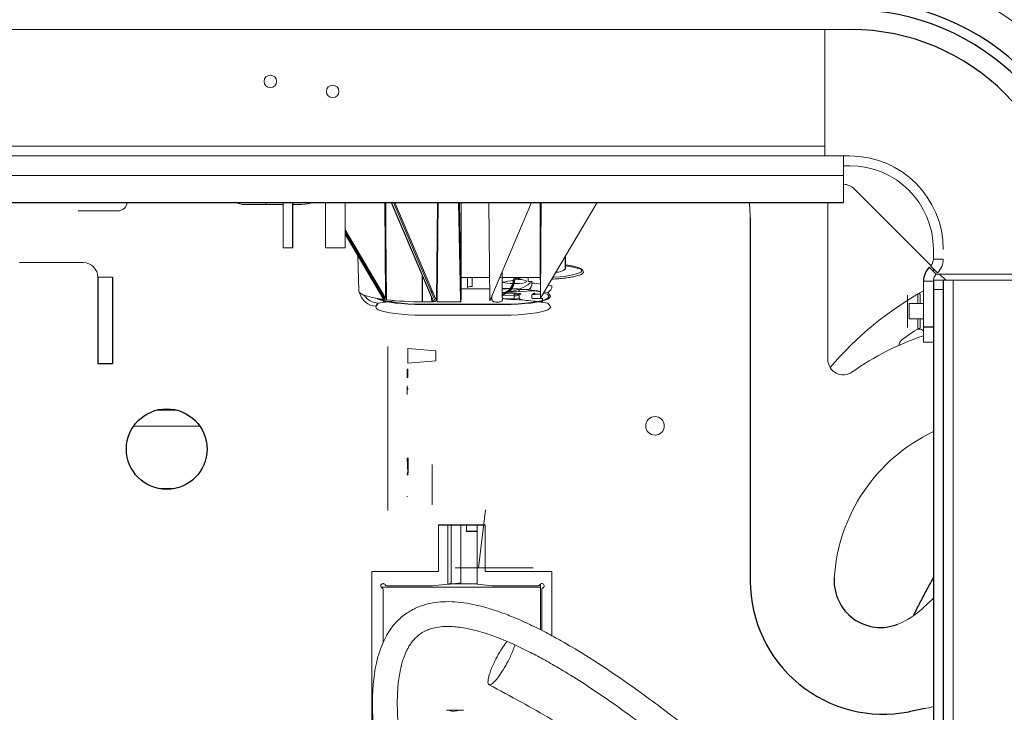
# Paper-space layout '_Bottom' of a CAD drawing. Header units: millimetres. Extents: x -1506 to 1507, y -634 to 605.
# Tile 20 of 33: x 795 to 1113, y 95 to 319. Entities that reach past the tile are written whole.
import ezdxf

# ---------------------------------------------------------------- set-up
doc = ezdxf.new("R2010")
doc.units = ezdxf.units.MM

psp = doc.layouts.new('_Bottom')

# ---------------------------------------------------------------- linework, layer by layer
at = {"color": 144, "linetype": 'Continuous', "lineweight": 18}
for p, q in [((777.85, 315.47), (1063.07, 315.47)), ((1054.83, 274.67), (1054.83, 315.47)), ((1054.83, 277.85), (-1054.82, 277.85)), ((-1062.83, 274.67), (1062.83, 274.67)), ((1060.83, 259.67), (1060.83, 274.67)), ((1060.83, 271.5), (1062.83, 271.5)), ((-1060.83, 268.32), (1060.83, 268.32)), ((1064.29, 264.04), (1089.04, 239.28)), ((880, 258.97), (867.55, 258.97)), ((874.5, 259.67), (874.5, 258.97)), ((880, 245), (880, 259.67)), ((886, 258.97), (883.18, 258.97)), ((893.65, 245), (893.65, 259.67)), ((900, 245), (900, 259.67)), ((913.07, 228.74), (912.81, 259.67)), ((928.09, 228.49), (914.92, 259.67)), ((915.02, 259.67), (928.51, 227.75)), ((929.17, 227.52), (915.58, 259.67)), ((916.03, 259.67), (929.45, 227.9)), ((929.45, 227.9), (929.77, 259.65)), ((930.01, 259.67), (929.69, 227.93)), ((937.21, 228.25), (936.64, 259.67)), ((936.89, 259.63), (937.46, 228.21)), ((937.46, 228.21), (937.46, 259.67)), ((946.36, 259.65), (946.68, 227.9)), ((946.68, 227.9), (960.1, 259.67)), ((963, 259.67), (963, 235.38)), ((963.32, 259.67), (963.06, 228.74)), ((963.06, 228.74), (981.37, 259.67)), ((1055.75, 208.97), (1055.75, 259.67)), ((826.68, 256.89), (813.88, 256.89)), ((929.83, 242.46), (929.69, 251.37)), ((937, 253.68), (937, 239.83)), ((900, 250.83), (913.07, 228.74)), ((912.94, 228.18), (900, 250.04)), ((900, 249.45), (912.42, 228.46)), ((929.71, 247.9), (929.66, 248.07)), ((929.67, 249.67), (929.72, 249.53)), ((929.68, 249.88), (929.71, 249.95)), ((929.75, 247.86), (929.71, 247.9)), ((880, 245), (883.18, 245)), ((900, 245), (893.65, 245)), ((929.74, 247.6), (929.65, 247.75)), ((929.65, 246.83), (929.76, 246.83)), ((904.09, 242.55), (904.39, 231.11)), ((1089.83, 241.37), (1089.83, 244.5)), ((815.47, 240.24), (795, 240.24)), ((963, 239.82), (963, 240.7)), ((963, 239.82), (963, 239.82)), ((963.15, 239.2), (963, 239.2)), ((1088.51, 238.74), (1090.75, 236.49)), ((1088.9, 239.13), (1091.14, 236.88)), ((1089.83, 241.37), (1093, 241.37)), ((820.24, 235.48), (825, 235.48)), ((937.08, 235.38), (937.33, 235.38)), ((937.46, 235.38), (946.6, 235.38)), ((939.54, 232.22), (939.47, 235.38)), ((940.97, 235.38), (941.03, 232.48)), ((949.84, 235.38), (950.4, 235.38)), ((950.69, 235.38), (963, 235.38)), ((954.76, 235.38), (954.75, 235.02)), ((959.07, 235.38), (959.07, 234.21)), ((963, 235.37), (963, 234.78)), ((1089.83, 237.42), (1089.83, 238.2)), ((1133.54, 236.5), (1090.75, 236.5)), ((1091.82, 236.5), (1093.82, 234.5)), ((929.5, 232.48), (929.73, 232.48)), ((954.39, 234.66), (954.39, 234.89)), ((959.57, 234.12), (960.27, 234.12)), ((960.27, 234.12), (960.33, 234.04)), ((1086.65, 214.5), (1086.65, 234.25)), ((1086.65, 234.25), (1089.83, 234.25)), ((1133.54, 234.5), (1089.83, 234.5)), ((1093.62, 234.7), (1093.18, 234.5)), ((1096.18, -234.5), (1096.18, 234.5)), ((912.45, 230.05), (911.92, 230.1)), ((911.93, 230.68), (911.95, 229.84)), ((912.49, 228.96), (912.95, 228.95)), ((912.98, 229.84), (913.34, 229.71)), ((913.07, 228.95), (913.37, 228.94)), ((927.86, 228.55), (927.84, 229.09)), ((928.01, 231.32), (928.04, 230.19)), ((928.24, 230.77), (928.03, 230.77)), ((928.08, 228.76), (928.09, 228.49)), ((929.72, 230.77), (929.48, 230.77)), ((937.14, 231.8), (937.39, 231.8)), ((937.46, 231.8), (946.64, 231.8)), ((947.39, 228.3), (947.4, 229.61)), ((950.72, 231.8), (952.07, 231.8)), ((950.86, 229.53), (954.57, 229.63)), ((951.89, 230.63), (951.23, 230.53)), ((951.57, 230.58), (951.83, 230.6)), ((954.63, 230.37), (951.89, 230.31)), ((952.56, 230.65), (956.15, 230.92)), ((954.56, 230.02), (954.58, 229.03)), ((954.58, 229.46), (954.6, 228.48)), ((956.16, 228.8), (956.13, 229.78)), ((957.92, 231.53), (956.19, 231.47)), ((956.21, 230.92), (961.43, 231.08)), ((959.51, 231.57), (958.1, 231.53)), ((960.28, 229.78), (960.28, 228.77)), ((960.76, 230.27), (960.74, 230.16)), ((963.07, 230.04), (961.25, 229.98)), ((966.12, 229.62), (965.41, 230.6)), ((1081.47, 219.25), (1081.47, 229.75)), ((1084.79, 230.09), (1085.55, 230.09)), ((1084.79, 226.96), (1084.79, 230.09)), ((1085.55, 230.09), (1085.55, 226.96)), ((1093, 231.5), (1089.83, 231.5)), ((912.42, 228.46), (912.52, 228.41)), ((912.45, 227.84), (912.45, 227.58)), ((913.57, 227.56), (912.45, 227.58)), ((924.87, 227.57), (928.54, 227.57)), ((951.27, 226.78), (924.87, 226.78)), ((924.87, 226.69), (951.27, 226.69)), ((928.54, 227.57), (928.45, 227.6)), ((928.51, 227.75), (928.6, 227.72)), ((929.6, 227.57), (937.5, 227.57)), ((954.6, 228.63), (951.47, 228.55)), ((961.25, 228.63), (963.68, 228.68)), ((963.68, 227.58), (962.59, 227.55)), ((963.68, 228.68), (963.68, 228.01)), ((963.68, 227.84), (963.68, 227.58)), ((965.41, 227.15), (966.12, 226.18)), ((1082.01, 222.04), (1082.01, 226.96)), ((1086.65, 226.96), (1082.01, 226.96)), ((951.27, 223.25), (924.87, 223.25)), ((1082.01, 222.04), (1086.65, 222.04)), ((1084.79, 218.91), (1084.79, 222.04)), ((1085.55, 222.04), (1085.55, 218.91)), ((1083.73, 218.21), (1079.67, 215.29)), ((1085.55, 218.91), (1084.79, 218.91)), ((913.76, 213.08), (913.76, 160.13)), ((1089.83, 214.5), (1086.65, 214.5)), ((929.26, 211.72), (920.26, 212.51)), ((920.26, 212.51), (920.26, 207.76)), ((929.26, 208.54), (929.26, 211.72)), ((929.26, 208.54), (920.26, 207.76)), ((920.01, 205.79), (920.26, 205.79)), ((920.01, 205.79), (920.01, 203.15)), ((920.26, 205.79), (920.26, 203.15)), ((920.01, 203.15), (920.26, 203.15)), ((920.01, 199.67), (920.26, 199.67)), ((920.01, 199.23), (920.01, 199.16)), ((920.01, 199.22), (920.26, 199.22)), ((920.01, 199.22), (920.26, 199.22)), ((920.01, 198.24), (920.01, 198.37)), ((831.81, 187.45), (853.12, 187.45)), ((920.03, 177.04), (920.39, 177.04)), ((920.22, 172.35), (920.03, 177.04)), ((920.39, 177.04), (920.39, 172.3)), ((928.08, 175), (928.08, 162)), ((919.98, 172.3), (919.98, 172.35)), ((919.98, 172.35), (920.22, 172.35)), ((920.39, 172.3), (919.98, 172.3)), ((919.98, 172.07), (920.22, 172.07)), ((919.98, 172.07), (919.98, 171.64)), ((920.39, 171.64), (919.98, 171.64)), ((920.22, 172.07), (920.39, 171.64)), ((845.01, 167.25), (839.91, 167.25)), ((919.98, 164.84), (919.98, 164.58)), ((945.36, 160.34), (943.06, 141.65)), ((930.16, 140.5), (930.16, 155.5)), ((933.18, 136.35), (933.18, 155.5)), ((934.18, 136.77), (934.18, 155.5)), ((937.36, 136.77), (937.36, 155.5)), ((939.22, 155.5), (939.22, 153.44)), ((939.22, 153.47), (942.59, 153.47)), ((939.22, 153.44), (942.59, 153.44)), ((942.59, 155.5), (942.59, 136.35)), ((945.16, 155.5), (945.16, 140.5)), ((908.66, 140.5), (930.16, 140.5)), ((908.66, 81.66), (908.66, 140.5)), ((960.66, 141.65), (935.47, 141.65)), ((945.16, 140.5), (966.66, 140.5)), ((966.66, 140.5), (966.66, 119.76)), ((911.66, 135.4), (963.06, 135.4)), ((911.97, 136.53), (912.56, 136.53)), ((912.26, 117.47), (912.26, 134.7)), ((913.41, 135.84), (928.18, 135.84)), ((928.18, 135.84), (933.18, 136.35)), ((935.27, 136.53), (942.59, 136.53)), ((942.59, 136.35), (947.56, 135.85)), ((947.61, 135.84), (962.36, 135.84)), ((963.06, 136.45), (963.06, 121.64)), ((963.51, 134.7), (963.51, 121.42)), ((1089.83, 131.83), (1086.16, 128.41)), ((932.74, 95.76), (938.18, 95.76))]:
    psp.add_line(p, q, dxfattribs=at)
at = {"color": 7, "linetype": 'Continuous', "lineweight": 25}
for p, q in [((-1060.83, 259.67), (1060.83, 259.67)), ((883.18, 245), (883.18, 259.67)), ((1030.75, 254.69), (1030.75, 137.41)), ((929.65, 247.3), (929.76, 247.2)), ((929.8, 244.57), (929.62, 244.57)), ((971.07, 238.18), (971.15, 242.41)), ((820.24, 235.48), (820.24, 207.48)), ((825, 235.48), (825, 207.48)), ((924.87, 236.13), (924.87, 227.57)), ((976.67, 237.63), (976.19, 238.1)), ((1089.83, 234.25), (1089.83, -234.25)), ((1093, 234.5), (1093, -234.5)), ((951.23, 230.53), (950.72, 230.44)), ((910.01, 226.18), (910.72, 227.15)), ((1086.65, 219.5), (1089.83, 219.5)), ((825, 207.48), (820.24, 207.48)), ((839.48, 192.65), (845.45, 192.65)), ((930.16, 155.5), (945.16, 155.5)), ((1087.1, 96.2), (1081.95, 95.2))]:
    psp.add_line(p, q, dxfattribs=at)
at = {"color": 144, "linetype": 'Continuous', "lineweight": 18, "flags": 128}
for points in [[(886, 258.97), (887.95, 259.16), (889.69, 259.67)], [(913.1, 259.67), (913.1, 259.62), (913.12, 257.66), (913.19, 249.82), (913.37, 228.74)], [(1030.75, 254.69), (1030.56, 258.03), (1030.33, 259.67)], [(967.05, 235.48), (967.38, 235.49), (969.42, 235.65), (971.28, 235.86), (972.91, 236.13), (974.27, 236.43), (975.31, 236.78), (976.02, 237.14), (976.36, 237.53), (976.34, 237.91), (975.94, 238.29), (975.19, 238.66), (974.1, 239), (972.7, 239.3), (971.1, 239.55)], [(954.75, 235.02), (954.66, 234.01), (954.45, 233.07), (954.11, 232.24), (953.68, 231.54), (953.15, 231), (952.55, 230.65), (952.22, 230.54)], [(954.39, 234.89), (954.25, 233.86), (954.06, 233.21)], [(954.54, 233.42), (955.17, 233.42), (956.34, 233.49), (957.34, 233.6), (958.1, 233.77), (958.55, 233.97), (958.64, 234.18), (958.37, 234.38), (957.76, 234.57), (956.87, 234.71), (955.77, 234.8), (955.41, 234.82)], [(965.54, 232.94), (965.97, 232.87), (966.74, 232.76)], [(904.39, 231.11), (904.58, 230.64), (905.11, 230.19), (905.99, 229.74), (907.19, 229.33), (908.7, 228.94), (910.48, 228.59), (912.52, 228.29)], [(911.9, 230.75), (911.9, 230.68), (912.15, 230.3)], [(911.95, 229.85), (911.94, 230.01), (911.92, 230.68)], [(964.08, 230.46), (964.71, 230.22), (965.4, 229.83), (965.71, 229.43), (965.65, 229.02), (965.21, 228.62), (964.39, 228.24), (963.24, 227.88), (961.77, 227.57), (960.02, 227.29), (958.04, 227.07), (955.88, 226.91), (953.61, 226.82), (951.27, 226.78)], [(951.27, 226.69), (953.57, 226.72), (955.82, 226.82), (957.96, 226.97), (959.94, 227.17), (961.71, 227.43), (963.24, 227.73), (964.48, 228.07), (965.41, 228.44), (966, 228.83), (966.24, 229.22), (966.12, 229.62)], [(954.56, 230.02), (955.16, 230.01), (955.67, 229.96), (956.01, 229.88), (956.13, 229.78), (956.02, 229.67), (955.68, 229.57), (955.18, 229.5), (954.58, 229.46)], [(956.13, 229.8), (956.51, 229.91), (956.67, 230.05), (956.52, 230.19), (956.08, 230.29), (955.42, 230.36), (954.63, 230.37)], [(961.25, 230.37), (961.25, 230.28), (961.25, 230.19), (961.25, 230.12), (961.26, 230.06), (961.25, 230.01), (961.25, 229.98), (961.25, 229.97), (961.25, 229.98)], [(965.41, 230.6), (964.67, 230.71), (964.26, 230.77)], [(924.87, 223.25), (922.56, 223.28), (920.31, 223.37), (918.17, 223.52), (916.19, 223.73), (914.42, 223.98), (912.89, 224.29), (911.65, 224.62), (910.72, 224.99), (910.13, 225.38), (909.89, 225.78), (910.01, 226.18)], [(910.43, 228.6), (910.72, 228.44), (911.65, 228.07), (912.89, 227.73), (914.42, 227.43), (916.19, 227.17), (918.17, 226.97), (920.31, 226.82), (922.56, 226.72), (924.87, 226.69)], [(924.87, 226.78), (922.53, 226.82), (920.25, 226.91), (918.09, 227.07), (916.11, 227.29), (914.36, 227.57), (912.89, 227.88), (911.74, 228.24), (911.18, 228.48)], [(928.6, 227.72), (928.88, 227.62), (929.17, 227.52)], [(966.12, 226.18), (966.24, 225.78), (966, 225.38), (965.41, 224.99), (964.48, 224.62), (963.24, 224.29), (961.71, 223.98), (959.94, 223.73), (957.96, 223.52), (955.82, 223.37), (953.57, 223.28), (951.27, 223.25)], [(954.6, 228.48), (954.61, 228.38), (954.61, 228.31)], [(956.58, 228.21), (956.67, 228.32), (956.51, 228.45), (956.36, 228.5)], [(1089.83, 96.89), (1088.8, 96.6), (1087.1, 96.2)]]:
    psp.add_lwpolyline(points, dxfattribs=at)
at = {"color": 144, "linetype": 'Continuous', "lineweight": 18}
for centre, radius in [((875.88, 298.73), 2), ((896, 295.5), 2), ((1000, 187.5), 3)]:
    psp.add_circle(centre, radius, dxfattribs=at)
at = {"color": 7, "linetype": 'Continuous', "lineweight": 25}
psp.add_circle((842.46, 180), 13, dxfattribs=at)
at = {"color": 144, "linetype": 'Continuous', "lineweight": 18}
for centre, radius, start, end in [((1063, 245), 90, 0, 89.789), ((1062.83, 244.5), 30.18, 0, 90), ((1062.83, 244.5), 27, 0, 90), ((1060.75, 260.5), 5, 45, 89.1405), ((826.68, 259.95), 3.05, 270, 354.8723), ((867.55, 264.97), 6, 241.9048, 270), ((815.47, 235.48), 4.76, 0, 90), ((1086.65, 241.37), 3.18, 315, 360), ((1086.65, 241.37), 6.35, 315, 0), ((951.85, 247.21), 12.89, 282.8888, 293.6866), ((946.71, 291.06), 56.61, 278.1591, 280.504), ((968.26, 241.2), 4.13, 266.2808, 312.9396), ((1093, 234.25), 3.18, 135, 180), ((940.72, 229.82), 2.68, 83.3541, 116.348), ((945.6, 273.44), 39.87, 277.3342, 282.7033), ((953.91, 244.39), 10.97, 252.9114, 271.12), ((948.96, 234.89), 5.44, 289.07, 357.6414), ((948.94, 235.14), 5.46, 289.1032, 339.4044), ((950.34, 247.54), 16.93, 278.4729, 294.9363), ((937.66, 265.87), 39.09, 300.4681, 305.4632), ((959.44, 234.91), 0.794, 241.5292, 278.7864), ((958.02, 233.37), 2.29, 301.2539, 5.9188), ((940.82, 60.63), 174.08, 82.6174, 83.5767), ((964.58, 232.59), 2.16, 292.4621, 4.3708), ((910.14, 231.77), 5.6, 192.9553, 268.638), ((910.86, 232.75), 5.61, 213.3969, 268.6002), ((950.82, 231.5), 1.21, 265.2211, 271.4015), ((950.89, 228.29), 1.24, 91.4422, 97.4034), ((952.7, 180.6), 51.21, 78.2541, 90.7064), ((951.7, 161.78), 70.04, 83.844, 89.3085), ((959.74, 229.06), 5.16, 180.2692, 184.8264), ((954.91, 230.92), 2.47, 262.869, 300.358), ((956.87, 231.41), 0.869, 176.1794, 213.9412), ((956.35, 226.04), 5.43, 91.6761, 93.5753), ((964.94, 231.62), 8.76, 180.9373, 184.5297), ((940.92, 68.81), 163.63, 82.1893, 83.5852), ((960.27, 230.28), 0.497, 271.0817, 356.2374), ((960.98, 230.12), 1.52, 242.3981, 280.3004), ((961.24, 229.36), 1, 89.3639, 118.4563), ((1139.89, 135.86), 109.14, 119.1972, 139.8037), ((912.55, 232), 4.04, 236.798, 258.8432), ((932.2, 87.77), 141.03, 97.5557, 98.7588), ((924.46, 327.94), 100.37, 263.5958, 270.2306), ((935.44, 63.29), 165.72, 96.6435, 97.4123), ((928.91, 228.55), 1.06, 179.5624, 244.0725), ((928.92, 227.92), 0.77, 332.5104, 0.7408), ((938.1, 228.22), 0.89, 178.2444, 227.6796), ((951.98, 161.91), 66.45, 83.7585, 88.1575), ((940.48, 61.63), 167.39, 82.5899, 83.577), ((943.93, 87.77), 141.03, 81.2412, 82.4443), ((1113.75, 135), 86, 108.3678, 125.6208), ((1085.19, 216.19), 2.5, 54.1429, 125.7304), ((1081.13, 213.27), 2.5, 125.7304, 174.4777), ((1060.75, 208.97), 5, 180, 305.6208), ((1113.75, 135), 56, 115.292, 176.628), ((912.26, 135.84), 0.75, 23.5782, 246.4218), ((911.76, 134.7), 0.5, 360, 66.4218), ((913.41, 136.34), 0.5, 203.5782, 270), ((947.61, 136.34), 0.5, 264.2465, 270), ((962.36, 136.34), 0.5, 270, 336.4218), ((963.51, 135.84), 0.75, 293.5782, 156.4218), ((964.01, 134.7), 0.5, 113.5782, 180), ((1069.11, 146.7), 25, 291.7926, 313)]:
    psp.add_arc(centre, radius, start, end, dxfattribs=at)
at = {"color": 7, "linetype": 'Continuous', "lineweight": 25}
for centre, radius, start, end in [((1063.07, 245), 80, 0, 90), ((1063.07, 245), 76.83, 0, 90), ((1063.07, 245), 70.48, 0, 90), ((1093, 234.25), 6.35, 135, 180), ((956.25, 229.54), 1.39, 91.7374, 94.2193), ((961.06, 228.43), 1.56, 82.9785, 120.0505), ((1073.75, 137.41), 43, 180, 281), ((1072.82, 137.41), 15, 176.628, 291.7926)]:
    psp.add_arc(centre, radius, start, end, dxfattribs=at)
at = {"color": 144, "linetype": 'Continuous', "lineweight": 18}
for points, knots in [([(929.76, 247.23), (929.7, 247.26), (929.64, 247.3), (929.61, 247.35), (929.6, 247.36)], [0, 0, 0, 0, 0.819889, 1, 1, 1, 1]), ([(962.87, 239), (962.91, 239.01), (963, 239.04), (963.1, 239.01), (963.15, 239)], [0, 0, 0, 0, 0.479096, 1, 1, 1, 1]), ([(976.32, 237.85), (976.2, 237.93), (975.87, 238.14), (974.88, 238.47), (973.4, 238.81), (972.1, 239.04), (971.25, 239.13), (971.09, 239.15)], [0, 0, 0, 0, 0.147842, 0.411773, 0.675703, 0.939634, 1, 1, 1, 1]), ([(950.67, 237.36), (950.68, 236.89), (950.71, 233.86), (950.72, 230.84), (950.74, 228.3)], [0, 0, 0, 0, 0.157571, 1, 1, 1, 1]), ([(966.69, 234.88), (967.07, 234.89), (968.25, 234.94), (970.07, 235.11), (972.09, 235.35), (973.81, 235.66), (975.2, 236.01), (976.21, 236.41), (976.8, 236.82), (976.99, 237.23), (976.76, 237.5), (976.66, 237.62)], [0, 0, 0, 0, 0.056813, 0.176555, 0.296298, 0.41604, 0.535783, 0.655525, 0.775268, 0.89501, 1, 1, 1, 1]), ([(952.54, 231.82), (952.09, 231.83), (951.42, 231.84), (950.89, 231.91), (950.71, 231.94)], [0, 0, 0, 0, 0.678615, 1, 1, 1, 1]), ([(954.39, 234.89), (954.39, 234.9), (954.4, 234.91), (954.43, 234.92), (954.45, 234.93), (954.54, 234.97), (954.64, 235), (954.75, 235.02)], [0, 0, 0, 0, 0.25, 0.25, 0.5, 0.5, 1, 1, 1, 1]), ([(912.42, 228.34), (912.37, 228.37), (912.26, 228.45), (912.12, 228.72), (912.02, 228.97), (912, 229.15), (912, 229.18)], [0, 0, 0, 0, 0.185919, 0.453416, 0.916268, 1, 1, 1, 1]), ([(913.37, 228.74), (913.37, 228.64), (913.36, 228.55), (913.33, 228.36), (913.31, 228.27), (913.27, 228.19)], [0, 0, 0, 0, 0.5, 0.5, 1, 1, 1, 1]), ([(956.33, 228.47), (956.33, 228.47), (956.34, 228.47), (956.3, 228.49), (956.22, 228.57), (956.15, 228.71), (956.16, 228.79), (956.16, 228.79)], [0, 0, 0, 0, 0.015194, 0.303926, 0.586139, 0.952734, 1, 1, 1, 1]), ([(960.63, 229.95), (960.62, 229.94), (960.58, 229.91), (960.55, 229.89), (960.54, 229.89), (960.54, 229.89)], [0, 0, 0, 0, 0.297988, 0.673257, 1, 1, 1, 1]), ([(960.59, 229.9), (960.59, 229.9), (960.63, 229.91), (960.75, 229.93), (960.96, 229.96), (961.15, 229.97), (961.25, 229.97)], [0, 0, 0, 0, 0.085666, 0.321229, 0.625097, 1, 1, 1, 1]), ([(950.73, 228.14), (950.71, 228.06), (950.68, 227.98), (950.59, 227.84), (950.54, 227.79), (950.35, 227.64), (950.19, 227.59), (949.87, 227.52), (949.69, 227.5), (949.34, 227.49), (949.16, 227.48), (948.81, 227.49), (948.63, 227.49), (948.29, 227.52), (948.12, 227.54), (947.88, 227.61), (947.81, 227.64), (947.67, 227.72), (947.61, 227.77), (947.5, 227.89), (947.46, 227.96), (947.41, 228.12), (947.39, 228.21), (947.39, 228.3)], [0, 0, 0, 0, 0.0625, 0.0625, 0.125, 0.125, 0.25, 0.25, 0.375, 0.375, 0.5, 0.5, 0.625, 0.625, 0.75, 0.75, 0.8125, 0.8125, 0.875, 0.875, 0.9375, 0.9375, 1, 1, 1, 1]), ([(950.95, 228.63), (951.31, 228.57), (952.2, 228.42), (953.4, 228.36), (954.12, 228.33)], [0, 0, 0, 0, 0.404194, 1, 1, 1, 1]), ([(920.01, 199.83), (920.01, 199.87), (920.01, 199.92), (920.01, 200), (920.01, 200.04), (920.01, 200.11), (920.01, 200.15), (920.01, 200.22), (920.01, 200.25), (920.01, 200.33), (920.01, 200.37), (920.01, 200.42), (920.01, 200.43), (920.01, 200.44), (920.01, 200.44), (920.01, 200.45)], [0.0001214, 0.0001214, 0.0001214, 0.0001214, 0.125, 0.125, 0.25, 0.25, 0.375, 0.375, 0.5, 0.5, 0.75, 0.75, 0.875, 0.875, 0.9998441, 0.9998441, 0.9998441, 0.9998441]), ([(920.01, 199.43), (920.01, 199.46), (920.01, 199.49), (920.01, 199.55), (920.01, 199.59), (920.01, 199.65), (920.01, 199.69), (920.01, 199.76), (920.01, 199.8), (920.01, 199.83)], [0.0002643, 0.0002643, 0.0002643, 0.0002643, 0.25, 0.25, 0.5, 0.5, 0.75, 0.75, 0.9997218, 0.9997218, 0.9997218, 0.9997218]), ([(920.01, 199.22), (920.01, 199.22), (920.01, 199.22), (920.01, 199.22), (920.01, 199.22), (920.01, 199.22), (920.01, 199.24), (920.01, 199.25), (920.01, 199.31), (920.01, 199.33), (920.01, 199.38), (920.01, 199.41), (920.01, 199.48), (920.01, 199.52), (920.01, 199.59), (920.01, 199.63), (920.01, 199.67), (920.01, 199.67), (920.01, 199.67), (920.01, 199.67)], [-0.000028, -0.000028, -0.000028, -0.000028, 0, 0, 0, 0.25, 0.25, 0.5, 0.5, 0.625, 0.625, 0.75, 0.75, 0.875, 0.875, 1, 1, 1, 1.000207, 1.000207, 1.000207, 1.000207]), ([(920.01, 199.07), (920.01, 199.07), (920.01, 199.07), (920.01, 199.07), (920.01, 199.13), (920.01, 199.18), (920.01, 199.27), (920.01, 199.3), (920.01, 199.35), (920.01, 199.36), (920.01, 199.4), (920.01, 199.41), (920.01, 199.43)], [-0.0000211, -0.0000211, -0.0000211, -0.0000211, 0, 0, 0, 0.5, 0.5, 0.75, 0.75, 0.875, 0.875, 0.9997954, 0.9997954, 0.9997954, 0.9997954]), ([(920.01, 198.65), (920.01, 198.65), (920.01, 198.65), (920.01, 198.65), (920.01, 198.69), (920.01, 198.73), (920.01, 198.81), (920.01, 198.84), (920.01, 198.91), (920.01, 198.95), (920.01, 199.01), (920.01, 199.04), (920.01, 199.07), (920.01, 199.07), (920.01, 199.07), (920.01, 199.07)], [-0.00021, -0.00021, -0.00021, -0.00021, 0, 0, 0, 0.25, 0.25, 0.5, 0.5, 0.75, 0.75, 1, 1, 1, 1.000019, 1.000019, 1.000019, 1.000019]), ([(920.01, 198.39), (920.01, 198.39), (920.01, 198.39), (920.01, 198.39), (920.01, 198.41), (920.01, 198.44), (920.01, 198.48), (920.01, 198.5), (920.01, 198.57), (920.01, 198.61), (920.01, 198.65), (920.01, 198.65), (920.01, 198.65), (920.01, 198.65)], [-0.000753, -0.000753, -0.000753, -0.000753, 0, 0, 0, 0.25, 0.25, 0.5, 0.5, 1, 1, 1, 1.000477, 1.000477, 1.000477, 1.000477]), ([(920.01, 197.67), (920.01, 197.67), (920.01, 197.68), (920.01, 197.69), (920.01, 197.7), (920.01, 197.74), (920.01, 197.78), (920.01, 197.89), (920.01, 197.96), (920.01, 198.1), (920.01, 198.17), (920.01, 198.24)], [0.0000845, 0.0000845, 0.0000845, 0.0000845, 0.125, 0.125, 0.25, 0.25, 0.5, 0.5, 0.75, 0.75, 0.9959737, 0.9959737, 0.9959737, 0.9959737]), ([(920.01, 198.21), (920.01, 198.2), (920.01, 198.13), (920.01, 198.03), (920.01, 197.95), (920.01, 197.94), (920.01, 197.94)], [0, 0, 0, 0, 0.050175, 0.454887, 0.782997, 1, 1, 1, 1]), ([(920.26, 199.22), (920.26, 199.22), (920.26, 199.23), (920.26, 199.24), (920.26, 199.26), (920.26, 199.31), (920.26, 199.33), (920.26, 199.38), (920.26, 199.42), (920.26, 199.48), (920.26, 199.52), (920.26, 199.59), (920.26, 199.63), (920.26, 199.67)], [0, 0, 0, 0, 0.25, 0.25, 0.5, 0.5, 0.625, 0.625, 0.75, 0.75, 0.875, 0.875, 1, 1, 1, 1]), ([(933.18, 136.35), (933.47, 136.37), (933.76, 136.4), (934.32, 136.44), (934.6, 136.47), (935.13, 136.52), (935.38, 136.54), (935.85, 136.59), (936.07, 136.61), (936.27, 136.64)], [0, 0, 0, 0, 0.25, 0.25, 0.5, 0.5, 0.75, 0.75, 1, 1, 1, 1]), ([(1059.61, 47.63), (1057.75, 49.35), (1054.55, 52.32), (1049.71, 56.71), (1045.35, 60.63), (1041.07, 64.42), (1037.28, 67.73), (1034.1, 70.5), (1031.32, 72.88), (1028.48, 75.29), (1025.31, 77.96), (1021.7, 80.96), (1016.86, 84.91), (1010.87, 89.71), (1003.77, 95.2), (996.87, 100.34), (990.16, 105.12), (983.63, 109.57), (976.84, 113.92), (970.54, 117.67), (964.81, 120.8), (959.79, 123.32), (954.9, 125.52), (950.35, 127.3), (946.18, 128.67), (942.18, 129.72), (938.21, 130.45), (934.33, 130.8), (930.69, 130.72), (927.47, 130.25), (924.85, 129.52), (922.93, 128.75), (921.38, 127.96), (919.92, 127.08), (918.37, 125.92), (916.95, 124.61), (915.82, 123.36), (914.91, 122.19), (914.09, 120.99), (913.26, 119.61), (912.06, 117.25), (910.86, 114.05), (909.9, 110.18), (909.33, 106.65), (909.06, 103.84), (908.92, 101.62), (908.86, 99.8), (908.83, 97.74), (908.87, 95.4), (908.97, 92.86), (909.14, 90.22), (909.36, 87.7), (909.59, 85.46), (909.82, 83.58), (909.99, 82.24), (910.1, 81.52), (910.13, 81.29)], [0, 0, 0, 0, 0.035677, 0.061296, 0.087326, 0.112182, 0.133783, 0.149662, 0.163406, 0.177503, 0.193563, 0.211459, 0.231039, 0.263419, 0.294992, 0.325548, 0.351103, 0.376611, 0.401933, 0.42755, 0.445037, 0.462889, 0.480559, 0.49691, 0.512142, 0.527376, 0.543985, 0.561873, 0.579998, 0.598287, 0.614875, 0.628359, 0.63693, 0.648037, 0.661969, 0.676563, 0.688831, 0.698549, 0.708856, 0.720863, 0.734547, 0.768404, 0.798242, 0.824705, 0.848438, 0.860074, 0.873064, 0.887673, 0.903999, 0.922152, 0.940609, 0.958149, 0.973213, 0.985632, 0.995567, 1, 1, 1, 1]), ([(918.55, 79.2), (918.45, 79.82), (917.99, 82.5), (917.58, 85.92), (917.22, 89.52), (917.04, 91.91), (916.92, 94.2), (916.85, 96.4), (916.84, 98.63), (916.9, 100.94), (917.05, 103.39), (917.31, 105.85), (917.7, 108.2), (918.16, 110.27), (918.64, 111.91), (919.12, 113.24), (919.6, 114.39), (920.15, 115.52), (920.8, 116.64), (921.58, 117.77), (922.48, 118.82), (923.35, 119.63), (924.11, 120.22), (924.77, 120.67), (925.57, 121.13), (926.6, 121.62), (928.09, 122.15), (930.05, 122.58), (932.55, 122.79), (935.06, 122.71), (937.58, 122.42), (940.14, 121.95), (942.96, 121.25), (946.04, 120.31), (949.33, 119.12), (952.77, 117.71), (956.27, 116.12), (960.21, 114.17), (964.55, 111.85), (969.25, 109.14), (974.61, 105.86), (980.55, 102.01), (988.02, 96.87), (996.15, 90.95), (1004.96, 84.2), (1012.35, 78.28), (1018.59, 73.16), (1023.5, 69.03), (1027.96, 65.22), (1031.6, 62.08), (1034.51, 59.53), (1037.04, 57.31), (1039.64, 54.99), (1042.51, 52.43), (1045.63, 49.61), (1049.49, 46.09), (1053.81, 42.12), (1057.31, 38.86), (1059.1, 37.17), (1059.45, 36.84)], [0, 0, 0, 0, 0.012132, 0.052815, 0.070074, 0.087033, 0.103454, 0.11935, 0.135354, 0.153508, 0.172526, 0.193131, 0.213659, 0.231958, 0.248198, 0.260036, 0.2719, 0.284218, 0.297024, 0.311202, 0.326752, 0.341515, 0.349768, 0.356955, 0.365765, 0.376391, 0.388516, 0.407265, 0.423067, 0.437469, 0.448634, 0.460117, 0.471739, 0.483554, 0.49568, 0.507875, 0.520023, 0.532209, 0.548604, 0.565099, 0.581608, 0.606282, 0.630872, 0.667882, 0.705025, 0.744419, 0.768908, 0.794114, 0.817221, 0.837128, 0.851322, 0.864134, 0.878575, 0.894842, 0.912999, 0.932997, 0.963991, 0.992997, 1, 1, 1, 1]), ([(952.26, 117.9), (952.02, 117.6), (951.38, 116.82), (950.12, 114.89), (948.85, 112.64), (947.82, 110.51), (947.08, 108.76), (946.5, 107.09), (946.14, 105.65), (946.07, 104.6), (946.25, 103.99), (946.66, 103.85), (947.37, 104.14), (948.41, 105.06), (949.35, 106.29), (949.76, 106.84)], [0, 0, 0, 0, 0.051806, 0.137453, 0.245789, 0.309273, 0.377942, 0.450851, 0.525903, 0.600956, 0.673864, 0.742533, 0.806017, 0.914353, 1, 1, 1, 1]), ([(949.76, 106.84), (950.19, 107.46), (951.16, 108.88), (952.43, 111.17), (953.47, 113.3), (954.19, 115.03), (954.64, 116.23), (954.76, 116.74), (954.77, 116.78)], [0, 0, 0, 0, 0.211309, 0.478597, 0.635225, 0.804648, 0.984528, 1, 1, 1, 1]), ([(946.43, 103.95), (949.93, 102.07), (956.77, 98.39), (966.45, 92.91), (975.42, 87.66), (983.71, 82.65), (991.35, 77.88), (998.38, 73.38), (1004.84, 69.14), (1011.33, 64.79), (1017.73, 60.4), (1023.95, 56.02), (1029.39, 52.12), (1034.09, 48.67), (1038.15, 45.66), (1041.73, 42.96), (1044.06, 41.17), (1045.23, 40.27), (1045.34, 40.19)], [0, 0, 0, 0, 0.089578, 0.174736, 0.256083, 0.333595, 0.406973, 0.476546, 0.542381, 0.603938, 0.679609, 0.748559, 0.810535, 0.865071, 0.913366, 0.955692, 0.995938, 1, 1, 1, 1]), ([(932.74, 95.76), (932.91, 95.76), (933.08, 95.75), (933.42, 95.7), (933.58, 95.66), (934.08, 95.52), (934.41, 95.39), (934.73, 95.23)], [0, 0, 0, 0, 0.25, 0.25, 0.5, 0.5, 1, 1, 1, 1]), ([(934.73, 95.23), (935.29, 95.39), (935.87, 95.53), (937.02, 95.71), (937.6, 95.76), (938.18, 95.76)], [0, 0, 0, 0, 0.5, 0.5, 1, 1, 1, 1])]:
    psp.add_open_spline(points, degree=3, knots=knots, dxfattribs=at)
at = {"color": 7, "linetype": 'Continuous', "lineweight": 25}
for points, knots in [([(954.03, 233.24), (953.95, 233.01), (953.74, 232.46), (953.23, 231.73), (952.62, 231.11), (952.03, 230.69), (951.58, 230.46), (951.36, 230.38), (951.37, 230.38), (951.37, 230.38)], [0, 0, 0, 0, 0.142724, 0.340892, 0.520326, 0.678327, 0.814385, 0.932519, 1, 1, 1, 1]), ([(1089.83, 138.62), (1089.39, 137.82), (1088.25, 135.77), (1086.48, 132.41), (1084.78, 129.13), (1083.77, 127.12), (1083.42, 126.4)], [0, 0, 0, 0, 0.20382, 0.52758, 0.831452, 1, 1, 1, 1])]:
    psp.add_open_spline(points, degree=3, knots=knots, dxfattribs=at)
at = {"color": 144, "linetype": 'Continuous', "lineweight": 18}
for points in [[(912.52, 228.29), (912.48, 228.3), (912.45, 228.32), (912.42, 228.34)], [(912.52, 228.41), (912.66, 228.34), (912.8, 228.26), (912.94, 228.18)], [(950.74, 228.3), (950.74, 228.25), (950.73, 228.19), (950.73, 228.14)], [(933.18, 136.35), (933.46, 136.45), (933.73, 136.54), (933.92, 136.64)], [(933.92, 136.64), (934.01, 136.67), (934.07, 136.69), (934.12, 136.72)], [(934.12, 136.72), (934.16, 136.74), (934.18, 136.75), (934.18, 136.77)], [(936.27, 136.64), (936.63, 136.67), (936.91, 136.69), (937.09, 136.72)], [(937.09, 136.72), (937.27, 136.74), (937.36, 136.75), (937.36, 136.77)]]:
    psp.add_open_spline(points, degree=3, dxfattribs=at)

doc.saveas('drawing.dxf')
